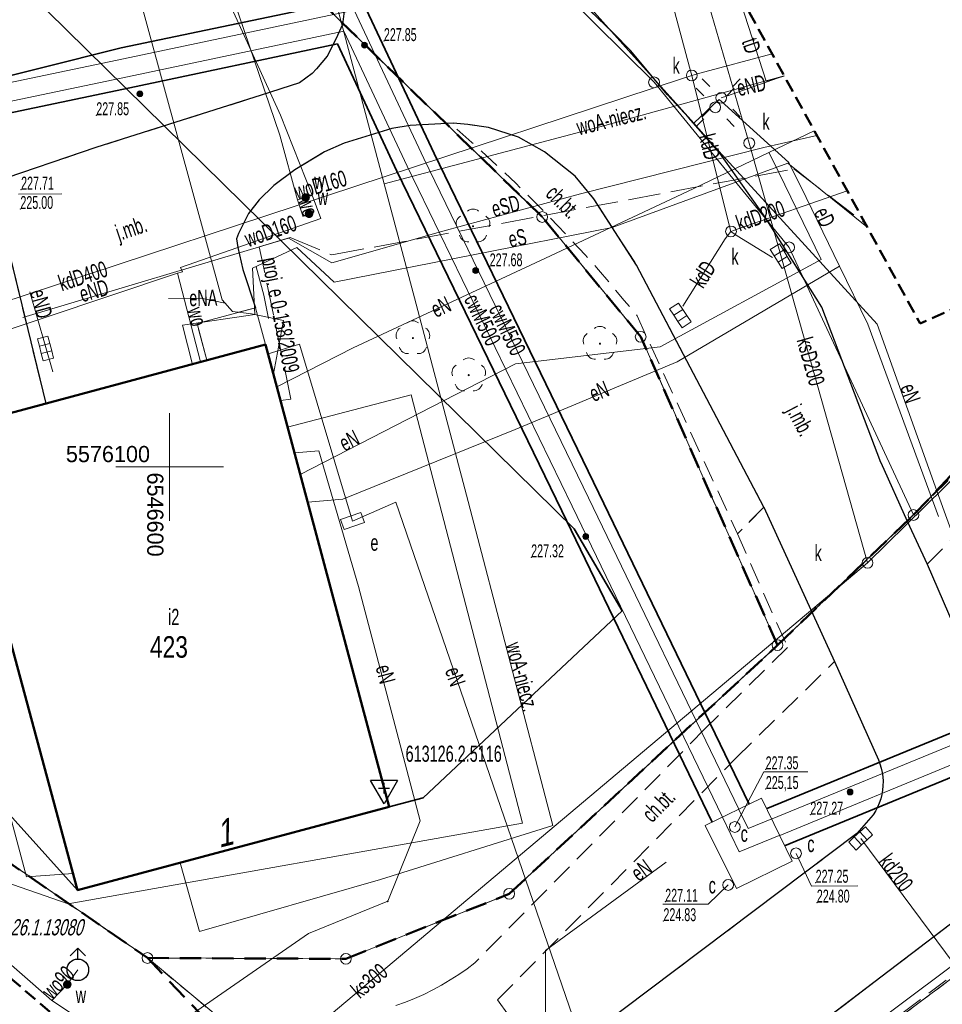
# Model space of a CAD drawing. Header units: metres. Extents: x 6546460 to 6547055, y 5576048 to 5576258.
# Tile 4 of 18: x 6546593 to 6546636, y 5576075 to 5576121. Entities that reach past the tile are written whole.
import ezdxf
from ezdxf.enums import TextEntityAlignment as Align

# ---------------------------------------------------------------- set-up
doc = ezdxf.new("R2010")
doc.units = ezdxf.units.M
doc.header["$MEASUREMENT"] = 0
for name, pattern in [('1.0_0.5', [1.5, 1, -0.5]), ('1.5_0.5', [2, 1.5, -0.5]), ('2', [0.9, 0.6, -0.3]), ('219-500', [0]), ('BKO', [1.5, 1, -0.5]), ('egug-500', [1, 0.5, -0.5])]:
    doc.linetypes.add(name, pattern=pattern)
doc.layers.get('0').update_dxf_attribs({"linetype": 'CONTINUOUS', "lineweight": 5})
for name, color, linetype in [('121-Punkt osnowy szczegółowej-Atr103', 7, 'CONTINUOUS'), ('122-Punkt osnowy szczegółowej', 7, 'CONTINUOUS'), ('122-Punkt osnowy szczegółowej-Atr103', 7, 'CONTINUOUS'), ('202-punkt graniczny', 7, 'CONTINUOUS'), ('218-kontur użytku gruntowego', 7, 'CONTINUOUS'), ('219-działka ewidencyjna', 7, 'CONTINUOUS'), ('238-Punkt adresowy budynku', 7, 'CONTINUOUS'), ('312-budynek ewidencyjny', 7, 'CONTINUOUS'), ('312-oznaczenie budynku ewidencyjnego', 7, 'CONTINUOUS'), ('312-oznaczenie budynku ewidencyjnego-Atr117', 7, 'CONTINUOUS'), ('352-schody', 7, 'CONTINUOUS'), ('chodnik', 7, 'CONTINUOUS'), ('chodnik-Atr17', 7, 'CONTINUOUS'), ('drzewo liściaste', 7, 'CONTINUOUS'), ('hydrant', 7, 'CONTINUOUS'), ('jezdnia', 7, 'CONTINUOUS'), ('jezdnia-Atr17', 7, 'CONTINUOUS'), ('komora podziemna', 7, 'CONTINUOUS'), ('kratka ściekowa', 7, 'CONTINUOUS'), ('krawężnik', 7, 'CONTINUOUS'), ('latarnia', 7, 'CONTINUOUS'), ('obudowa ochronna przewodu', 7, 'CONTINUOUS'), ('podpora przewodów', 7, 'CONTINUOUS'), ('przewód ciepłowniczy', 7, 'CONTINUOUS'), ('przewód ciepłowniczy-Atr1', 7, 'CONTINUOUS'), ('przewód elektroenergetyczny podziemny', 7, 'CONTINUOUS'), ('przewód elektroenergetyczny podziemny - ob. projektowany', 7, 'CONTINUOUS'), ('przewód elektroenergetyczny podziemny - ob. projektowany-Atr1', 7, 'CONTINUOUS'), ('przewód elektroenergetyczny podziemny-Atr1', 7, 'CONTINUOUS'), ('przewód kanalizacyjny', 7, 'CONTINUOUS'), ('przewód kanalizacyjny-Atr1', 7, 'CONTINUOUS'), ('przewód telekomunikacyjny podziemny', 7, 'CONTINUOUS'), ('przewód telekomunikacyjny podziemny-Atr1', 7, 'CONTINUOUS'), ('przewód wodociągowy', 7, 'CONTINUOUS'), ('przewód wodociągowy-Atr1', 7, 'CONTINUOUS'), ('rzedna', 7, 'CONTINUOUS'), ('szafa elektroenergetyczna lub kontener', 7, 'CONTINUOUS'), ('szafa elektroenergetyczna lub kontener-Atr17', 7, 'CONTINUOUS'), ('właz do komory lub kanału - okrągły', 7, 'CONTINUOUS'), ('właz do komory lub kanału - okrągły-Atr17', 7, 'CONTINUOUS'), ('Zakres', 7, 'CONTINUOUS'), ('zasuwa lub zawór', 7, 'CONTINUOUS'), ('zasuwa lub zawór-Atr17', 7, 'CONTINUOUS')]:
    doc.layers.add(name, color=color, linetype=linetype)
doc.layers.add('LINIE_ZABUDOWY', color=9, linetype='CONTINUOUS', lineweight=18, true_color=0x808080)
doc.layers.add('mpzp', color=4, linetype='BKO', lineweight=50)
doc.layers.add('wysok', color=244, linetype='CONTINUOUS', lineweight=18)
doc.styles.get("Standard").update_dxf_attribs({"font": 'Working1250', "width": 0.75})

# ---------------------------------------------------------------- blocks, each defined once
blk = doc.blocks.new('202')
at = {"color": 0, "linetype": 'Continuous', "lineweight": 0}
blk.add_circle((0, 0), 0.25, dxfattribs=at)
blk = doc.blocks.new('US15')
at = {"color": 0, "linetype": 'Continuous', "lineweight": 13}
blk.add_circle((0, 0), 0.25, dxfattribs=at)
blk = doc.blocks.new('US22')
at = {"color": 0, "linetype": 'Continuous', "lineweight": 13}
blk.add_circle((0, 0), 0.25, dxfattribs=at)
blk = doc.blocks.new('PW01')
at = {"linetype": 'Continuous', "lineweight": 13}
h = blk.add_hatch(color=0, dxfattribs=at)
edge = h.paths.add_edge_path()
edge.add_arc((0, 0), 0.045, 0, 360)
blk = doc.blocks.new('SM01')
at = {"color": 0, "linetype": 'Continuous', "lineweight": 13}
for p, q in [((-0.53, 0.531), (-0.883, 0.884)), ((0.531, 0.531), (0.884, 0.884)), ((-0.53, -0.53), (-0.883, -0.883)), ((0.531, -0.53), (0.884, -0.883))]:
    blk.add_line(p, q, dxfattribs=at)
blk.add_circle((0, 0), 0.25, dxfattribs=at)
blk = doc.blocks.new('US18')
at = {"color": 0, "linetype": 'Continuous', "lineweight": 13}
for p, q in [((-0.5, -0.25), (-0.5, 0.25)), ((-0.5, 0.25), (0.5, 0.25)), ((0.5, -0.25), (0.5, 0.25)), ((-0.5, -0.25), (0.5, -0.25))]:
    blk.add_line(p, q, dxfattribs=at)
blk = doc.blocks.new('US05')
at = {"color": 0, "linetype": 'Continuous', "lineweight": 13}
for p, q in [((-0.525, -0.25), (-0.525, 0.25)), ((-0.525, 0.25), (-0.175, 0.25)), ((-0.175, -0.25), (-0.175, 0.25)), ((-0.175, 0.25), (0.175, 0.25)), ((0.175, -0.25), (0.175, 0.25)), ((0.175, 0.25), (0.525, 0.25)), ((0.525, -0.25), (0.525, 0.25)), ((-0.525, -0.25), (-0.175, -0.25)), ((-0.175, -0.25), (0.175, -0.25)), ((0.175, -0.25), (0.525, -0.25))]:
    blk.add_line(p, q, dxfattribs=at)
blk = doc.blocks.new('SUWH')
at = {"color": 0, "linetype": 'Continuous'}
for p in [(-0.354, 0.646), (0, 0.5), (0.354, 0.646)]:
    blk.add_line(p, (0, 1), dxfattribs=at)
blk.add_circle((0, 0), 0.5, dxfattribs=at)
blk = doc.blocks.new('US25')
at = {"linetype": 'Continuous', "lineweight": 0}
h = blk.add_hatch(color=0, dxfattribs=at)
edge = h.paths.add_edge_path()
edge.add_arc((0, 0), 0.2, 0, 360)
blk = doc.blocks.new('OP021')
at = {"linetype": 'Continuous', "lineweight": 13}
h = blk.add_hatch(color=0, dxfattribs=at)
edge = h.paths.add_edge_path()
edge.add_arc((0, 0), 0.05, 0, 360)
at = {"color": 0, "linetype": 'Continuous', "lineweight": 13}
for centre, start, end in [((-0.38, 0.124), 121.308, 202.548), ((0, 0.4), 49.272, 130.728), ((0.38, 0.124), 337.452, 58.692), ((-0.235, -0.324), 193.221, 274.871), ((0.235, -0.324), 265.129, 346.779)]:
    blk.add_arc(centre, 0.4, start, end, dxfattribs=at)
blk = doc.blocks.new('OSSH')
at = {"color": 0}
for p, q in [((0, -0.721), (-0.624, 0.362)), ((0.626, 0.362), (-0.624, 0.362)), ((-0.25, 0), (0.25, 0)), ((0.626, 0.362), (0, -0.721)), ((0, -0.25), (0, 0.25))]:
    blk.add_line(p, q, dxfattribs=at)
blk = doc.blocks.new('pikieta')
at = {"color": 0}
blk.add_point((0, 0), dxfattribs=at)
blk = doc.blocks.new('OTRS')
at = {"linetype": 'Continuous', "lineweight": 13}
blk.add_hatch(color=0, dxfattribs=at).paths.add_polyline_path([(0, -0.091, 1), (0, 0.091, 1)])
at = {"color": 0, "linetype": 'Continuous', "lineweight": 13}
blk.add_circle((0, 0), 0.0906, dxfattribs=at)

msp = doc.modelspace()

# ---------------------------------------------------------------- linework, layer by layer
at = {"color": 0}
for p, q in [((6546600, 5576097.5), (6546600, 5576102.5)), ((6546597.5, 5576100), (6546602.5, 5576100))]:
    msp.add_line(p, q, dxfattribs=at)
at = {"layer": '218-kontur użytku gruntowego', "color": 3, "linetype": 'egug-500', "lineweight": 18, "flags": 128}
for points in [[(6546617.29, 5576111.6), (6546599.01, 5576129.36)], [(6546599.01, 5576129.36), (6546617.29, 5576111.6)], [(6546649.04, 5576113), (6546634.52, 5576097.77)], [(6546634.52, 5576097.77), (6546649.04, 5576113)], [(6546621.86, 5576106.04), (6546617.29, 5576111.6)], [(6546617.29, 5576111.6), (6546621.86, 5576106.04)], [(6546628.21, 5576091.73), (6546621.86, 5576106.04)], [(6546621.86, 5576106.04), (6546628.21, 5576091.73)], [(6546561.35, 5576103.17), (6546598.97, 5576077.21)], [(6546598.97, 5576077.21), (6546561.35, 5576103.17)], [(6546634.52, 5576097.77), (6546628.21, 5576091.73)], [(6546628.21, 5576091.73), (6546634.52, 5576097.77)], [(6546620.41, 5576064.4), (6546657.62, 5576092.19)], [(6546657.62, 5576092.19), (6546620.41, 5576064.4)], [(6546615.76, 5576080.19), (6546628.21, 5576091.73)], [(6546628.21, 5576091.73), (6546615.76, 5576080.19)], [(6546608.18, 5576077.17), (6546615.76, 5576080.19)], [(6546615.76, 5576080.19), (6546608.18, 5576077.17)], [(6546598.97, 5576077.21), (6546608.18, 5576077.17)], [(6546608.18, 5576077.17), (6546598.97, 5576077.21)], [(6546598.97, 5576077.21), (6546617.83, 5576061.48)], [(6546617.83, 5576061.48), (6546598.97, 5576077.21)]]:
    msp.add_lwpolyline(points, dxfattribs=at)
at = {"layer": '219-działka ewidencyjna', "color": 7, "linetype": '219-500', "lineweight": 18}
msp.add_lwpolyline([(6546603.09, 5576137.05), (6546622.48, 5576117.85)], dxfattribs=at)
at = {"layer": '219-działka ewidencyjna', "color": 7, "linetype": '219-500', "lineweight": 18, "flags": 128}
for points in [[(6546599.01, 5576129.36), (6546617.29, 5576111.6)], [(6546622.48, 5576117.85), (6546628.75, 5576110.19)], [(6546649.04, 5576113), (6546634.52, 5576097.77)], [(6546617.29, 5576111.6), (6546621.86, 5576106.04)], [(6546628.75, 5576110.19), (6546634.52, 5576097.77)], [(6546621.86, 5576106.04), (6546628.21, 5576091.73)], [(6546561.35, 5576103.17), (6546598.97, 5576077.21)], [(6546634.52, 5576097.77), (6546628.21, 5576091.73)], [(6546657.62, 5576092.19), (6546620.41, 5576064.4)], [(6546628.21, 5576091.73), (6546615.76, 5576080.19)], [(6546615.76, 5576080.19), (6546608.18, 5576077.17)], [(6546598.97, 5576077.21), (6546617.83, 5576061.48)], [(6546598.97, 5576077.21), (6546608.18, 5576077.17)]]:
    msp.add_lwpolyline(points, dxfattribs=at)
at = {"layer": '312-budynek ewidencyjny', "color": 7, "linetype": 'Continuous', "lineweight": 50, "flags": 128}
for points in [[(6546589.94, 5576101.79), (6546604.45, 5576105.68)], [(6546604.45, 5576105.68), (6546610.19, 5576084.22)], [(6546595.73, 5576080.35), (6546589.94, 5576101.79)], [(6546610.19, 5576084.22), (6546595.73, 5576080.35)]]:
    msp.add_lwpolyline(points, dxfattribs=at)
at = {"layer": '352-schody', "color": 7, "linetype": 'Continuous', "lineweight": 18, "flags": 128}
msp.add_lwpolyline([(6546601.73, 5576104.95), (6546601.27, 5576106.65), (6546603.98, 5576107.39), (6546604.45, 5576105.68)], close=True, dxfattribs=at)
msp.add_lwpolyline([(6546601.73, 5576104.95), (6546601.27, 5576106.65), (6546603.98, 5576107.39), (6546604.45, 5576105.68)], close=True, dxfattribs=at)
at = {"layer": 'chodnik', "color": 7, "linetype": '1.0_0.5', "lineweight": 18, "flags": 128}
msp.add_lwpolyline([(6546613.33, 5576115.67), (6546614.02, 5576115.06), (6546614.71, 5576114.44), (6546615.39, 5576113.81), (6546616.06, 5576113.17), (6546616.72, 5576112.52), (6546617.38, 5576111.86), (6546618.01, 5576111.19), (6546618.65, 5576110.52), (6546619.28, 5576109.84), (6546619.9, 5576109.15), (6546620.5, 5576108.44), (6546621.1, 5576107.73), (6546621.69, 5576107.02), (6546626.35, 5576096.89), (6546627.58, 5576098.13), (6546621.67, 5576109.36), (6546619.69, 5576112.44), (6546618.82, 5576113.5), (6546617.4, 5576114.63), (6546616.19, 5576115.31), (6546614.79, 5576115.76), (6546613.84, 5576115.89), (6546613.16, 5576115.96)], close=True, dxfattribs=at)
at = {"layer": 'chodnik', "color": 7, "linetype": '1.0_0.5', "lineweight": 18}
for points in [[(6546649.491, 5576113.221), (6546649.52, 5576113.12), (6546649.53, 5576112.62), (6546649.38, 5576112.31), (6546648.7, 5576111.39), (6546639.34, 5576102.53), (6546634.22, 5576097.49), (6546635.16, 5576095.49), (6546640.9, 5576101.23), (6546650.68, 5576110.96), (6546652.6, 5576111.44), (6546652.5, 5576111.56), (6546652.45, 5576112.32), (6546652.35, 5576112.89), (6546652.2, 5576113.56), (6546651.983, 5576114.338)], [(6546617.48, 5576072.13), (6546615.22, 5576075.26), (6546626.29, 5576086.5), (6546630.86, 5576090.97), (6546627.58, 5576098.13), (6546626.35, 5576096.89), (6546628.68, 5576091.62), (6546624.86, 5576087.86), (6546614.17, 5576076.99), (6546613.8, 5576076.71), (6546613.42, 5576076.44), (6546613.02, 5576076.19), (6546612.62, 5576075.95), (6546612.21, 5576075.73), (6546611.8, 5576075.52), (6546611.37, 5576075.33), (6546610.94, 5576075.16), (6546610.5, 5576075)], [(6546622.167, 5576061.52), (6546622.03, 5576065.69), (6546637.42, 5576077.21), (6546651.96, 5576088.34), (6546654.86, 5576090.92), (6546656.53, 5576092.73), (6546657.62, 5576094.37), (6546658.26, 5576095.67), (6546656.75, 5576097.2), (6546655.7, 5576095.04), (6546654.57, 5576093.41), (6546653.4, 5576092.19), (6546650.9, 5576089.98), (6546636.18, 5576078.74), (6546618.7, 5576065.42), (6546617.41, 5576064.33), (6546616.5, 5576063.56), (6546618.7, 5576065.42), (6546617.41, 5576064.33), (6546616.5, 5576063.56), (6546618.04, 5576060.78), (6546618.301, 5576059.772)]]:
    msp.add_lwpolyline(points, dxfattribs=at)
at = {"layer": 'jezdnia', "color": 7, "linetype": '1.5_0.5', "lineweight": 18}
for points in [[(6546637.13, 5576090.9), (6546635.16, 5576095.49), (6546634.22, 5576097.49), (6546633, 5576100.2), (6546630.26, 5576107.42), (6546627.64, 5576111.59), (6546625.53, 5576114.56), (6546624.08, 5576116.22), (6546623.1, 5576117.27), (6546621.38, 5576119.32), (6546620.58, 5576120.14), (6546615.95, 5576124.63)], [(6546608.18, 5576121.78), (6546608.02, 5576120.54), (6546607.72, 5576119.86), (6546607.31, 5576119.06), (6546606.81, 5576118.47), (6546606.61, 5576118.26), (6546606.03, 5576117.83), (6546604.25, 5576117.25), (6546596.57, 5576114.82), (6546591.75, 5576113.18), (6546594.26, 5576102.95), (6546601.73, 5576104.95), (6546601.27, 5576106.65), (6546603.98, 5576107.39), (6546603.4, 5576109.17), (6546603.17, 5576110.18), (6546603.11, 5576110.59), (6546603.19, 5576110.83), (6546603.66, 5576111.76), (6546604.15, 5576112.39), (6546604.84, 5576113.06), (6546605.81, 5576113.79), (6546607.19, 5576114.63), (6546608.1, 5576115.03), (6546610.31, 5576115.71), (6546611.16, 5576115.85), (6546613.16, 5576115.96), (6546613.84, 5576115.89), (6546614.79, 5576115.76), (6546616.19, 5576115.31), (6546617.4, 5576114.63), (6546618.82, 5576113.5), (6546619.69, 5576112.44), (6546621.67, 5576109.36), (6546627.58, 5576098.13), (6546630.86, 5576090.97), (6546632.89, 5576086.41), (6546632.96, 5576086.22), (6546633.02, 5576086.02), (6546633.07, 5576085.82), (6546633.1, 5576085.61), (6546633.11, 5576085.41), (6546633.1, 5576085.2), (6546633.08, 5576085), (6546633.05, 5576084.79), (6546633, 5576084.59), (6546632.93, 5576084.4), (6546632.85, 5576084.21), (6546632.76, 5576084.03), (6546632.65, 5576083.85), (6546631.89, 5576082.99), (6546617.48, 5576072.13)], [(6546618.7, 5576065.42), (6546636.18, 5576078.74), (6546650.9, 5576089.98), (6546653.4, 5576092.19), (6546654.57, 5576093.41), (6546655.7, 5576095.04), (6546656.75, 5576097.2), (6546657.54, 5576098.89), (6546659.83, 5576106.62)]]:
    msp.add_lwpolyline(points, dxfattribs=at)
at = {"layer": 'komora podziemna', "color": 7, "linetype": 'Continuous', "lineweight": 18, "flags": 128}
msp.add_lwpolyline([(6546624.86, 5576083.36), (6546627.47, 5576084.63), (6546628.89, 5576081.7), (6546626.3, 5576080.43)], close=True, dxfattribs=at)
at = {"layer": 'krawężnik', "color": 7, "linetype": 'Continuous', "lineweight": 25}
for points in [[(6546633, 5576100.2), (6546630.26, 5576107.42), (6546627.64, 5576111.59), (6546625.53, 5576114.56), (6546624.08, 5576116.22), (6546623.1, 5576117.27), (6546621.38, 5576119.32), (6546620.58, 5576120.14), (6546615.95, 5576124.63), (6546608.69, 5576131.7), (6546603.216, 5576137.055)], [(6546608.18, 5576121.78), (6546608.02, 5576120.54), (6546607.72, 5576119.86), (6546607.31, 5576119.06), (6546606.81, 5576118.47), (6546606.61, 5576118.26), (6546606.03, 5576117.83), (6546604.25, 5576117.25), (6546596.57, 5576114.82), (6546591.75, 5576113.18), (6546594.26, 5576102.95)], [(6546657.54, 5576098.89), (6546656.75, 5576097.2), (6546655.7, 5576095.04), (6546654.57, 5576093.41), (6546653.4, 5576092.19), (6546650.9, 5576089.98), (6546636.18, 5576078.74), (6546618.7, 5576065.42)], [(6546627.58, 5576098.13), (6546630.86, 5576090.97), (6546632.89, 5576086.41), (6546632.96, 5576086.22), (6546633.02, 5576086.02), (6546633.07, 5576085.82), (6546633.1, 5576085.61), (6546633.11, 5576085.41), (6546633.1, 5576085.2), (6546633.08, 5576085), (6546633.05, 5576084.79), (6546633, 5576084.59), (6546632.93, 5576084.4), (6546632.85, 5576084.21), (6546632.76, 5576084.03), (6546632.65, 5576083.85), (6546631.89, 5576082.99), (6546617.48, 5576072.13)]]:
    msp.add_lwpolyline(points, dxfattribs=at)
at = {"layer": 'krawężnik', "color": 7, "linetype": 'Continuous', "lineweight": 25, "flags": 128}
for points in [[(6546627.58, 5576098.13), (6546621.67, 5576109.36), (6546619.69, 5576112.44), (6546618.82, 5576113.5), (6546617.4, 5576114.63), (6546616.19, 5576115.31), (6546614.79, 5576115.76), (6546613.84, 5576115.89), (6546613.16, 5576115.96), (6546611.16, 5576115.85), (6546610.31, 5576115.71), (6546608.1, 5576115.03), (6546607.19, 5576114.63), (6546605.81, 5576113.79), (6546604.84, 5576113.06), (6546604.15, 5576112.39), (6546603.66, 5576111.76), (6546603.19, 5576110.83), (6546603.11, 5576110.59), (6546603.17, 5576110.18), (6546603.4, 5576109.17), (6546603.98, 5576107.39)], [(6546633, 5576100.2), (6546634.22, 5576097.49), (6546635.16, 5576095.49), (6546637.13, 5576090.9), (6546637.82, 5576089.76), (6546637.92, 5576089.67), (6546638.03, 5576089.58), (6546638.14, 5576089.5), (6546638.26, 5576089.43), (6546638.38, 5576089.37), (6546638.51, 5576089.31), (6546638.64, 5576089.27), (6546638.77, 5576089.23), (6546638.91, 5576089.21), (6546639.04, 5576089.19), (6546639.18, 5576089.18), (6546639.32, 5576089.19), (6546639.45, 5576089.2), (6546639.59, 5576089.22), (6546640.78, 5576089.7), (6546645.27, 5576093.11), (6546647.5, 5576095.12), (6546649.42, 5576097.42)]]:
    msp.add_lwpolyline(points, dxfattribs=at)
at = {"layer": 'LINIE_ZABUDOWY', "linetype": 'Continuous', "lineweight": 35, "flags": 128}
msp.add_lwpolyline([(6546558.667, 5576121.574), (6546595.73, 5576080.35), (6546610.19, 5576084.22), (6546611.759, 5576084.64), (6546621.003, 5576093.316), (6546618.78, 5576097.126), (6546581.632, 5576133.639), (6546572.954, 5576131.946), (6546558.667, 5576121.574)], dxfattribs=at)
at = {"layer": 'mpzp', "linetype": 'BKO', "lineweight": 50}
for points in [[(6546598.97, 5576077.21), (6546608.18, 5576077.17), (6546615.76, 5576080.19), (6546628.21, 5576091.73), (6546621.86, 5576106.04), (6546617.29, 5576111.6), (6546599.01, 5576129.36), (6546596.46, 5576127.52), (6546587.6, 5576136.1), (6546587.348, 5576136.346)], [(6546548.931, 5576116.876), (6546561.35, 5576103.17), (6546598.97, 5576077.21), (6546615.766, 5576059.476)], [(6546628.21, 5576091.73), (6546634.52, 5576097.77), (6546649.04, 5576113), (6546649.041, 5576113.019)]]:
    msp.add_lwpolyline(points, dxfattribs=at)
at = {"layer": 'obudowa ochronna przewodu', "color": 7, "linetype": 'Continuous', "lineweight": 35, "flags": 128}
for points in [[(6546627.71, 5576084.14), (6546627.76, 5576084.16), (6546636.5, 5576087.75), (6546648.68, 5576092.71), (6546657.46, 5576096.25), (6546660.06, 5576097.51), (6546669.69, 5576102.18), (6546680.66, 5576107.45), (6546691.2, 5576112.6), (6546701.07, 5576117.35), (6546704.87, 5576119.16), (6546702.39, 5576124.32), (6546709.41, 5576127.86), (6546712.03, 5576122.73), (6546737.98, 5576134.96), (6546759.14, 5576139.53), (6546781.03, 5576144.28), (6546798.15, 5576149.79), (6546799.27, 5576150.03), (6546812.58, 5576152.72), (6546816.56, 5576153.36), (6546825.17, 5576155.15)], [(6546628.54, 5576082.42), (6546637.22, 5576085.99), (6546649.4, 5576090.95), (6546658.22, 5576094.51), (6546660.88, 5576095.79), (6546670.51, 5576100.46), (6546681.48, 5576105.75), (6546692.02, 5576110.9), (6546701.89, 5576115.63), (6546707.41, 5576118.26), (6546711.17, 5576120.23), (6546738.6, 5576133.14), (6546759.54, 5576137.67), (6546781.43, 5576142.42), (6546798.61, 5576147.74), (6546799.71, 5576148.08), (6546813.1, 5576150.78), (6546817.11, 5576151.51), (6546825.68, 5576153.18), (6546825.17, 5576155.15)], [(6546590.16, 5576117.55), (6546597.75, 5576119.45), (6546608.87, 5576121.79), (6546612.27, 5576114.55), (6546619.92, 5576098.78), (6546626.89, 5576084.35)], [(6546590.54, 5576116), (6546598.15, 5576117.59), (6546607.79, 5576119.63), (6546610.55, 5576113.73), (6546618.2, 5576097.96), (6546625.18, 5576083.52)]]:
    msp.add_lwpolyline(points, dxfattribs=at)
at = {"layer": 'przewód ciepłowniczy', "color": 212, "linetype": 'Continuous', "lineweight": 18, "flags": 128}
for points in [[(6546590.21, 5576117.33), (6546590.23, 5576117.34), (6546597.86, 5576118.94), (6546608.57, 5576121.2), (6546611.79, 5576114.32), (6546619.44, 5576098.56), (6546626.42, 5576084.12)], [(6546590.42, 5576116.51), (6546598.04, 5576118.1), (6546608.09, 5576120.22), (6546611.03, 5576113.96), (6546618.68, 5576098.18), (6546625.65, 5576083.75)], [(6546660.28, 5576097.03), (6546657.67, 5576095.77), (6546648.88, 5576092.22), (6546636.7, 5576087.26), (6546627.96, 5576083.67), (6546627.94, 5576083.66)], [(6546660.66, 5576096.27), (6546658.01, 5576094.99), (6546649.2, 5576091.44), (6546637.02, 5576086.48), (6546628.31, 5576082.9)], [(6546626.42, 5576084.12), (6546626.42, 5576084.1), (6546626.85, 5576083.22)], [(6546625.65, 5576083.75), (6546625.66, 5576083.74), (6546626.43, 5576082.13)], [(6546626.85, 5576083.22), (6546627.94, 5576083.66)], [(6546626.43, 5576082.13), (6546628.28, 5576082.89), (6546628.31, 5576082.9)]]:
    msp.add_lwpolyline(points, dxfattribs=at)
at = {"layer": 'przewód elektroenergetyczny podziemny', "color": 1, "linetype": 'Continuous', "lineweight": 18}
for points in [[(6546639.04, 5576091.79), (6546638.39, 5576091.2), (6546635.68, 5576098.68), (6546632.83, 5576106.63), (6546625.15, 5576115.03), (6546624.33, 5576115.95), (6546621.3, 5576119.32), (6546614.81, 5576126.59), (6546607.72, 5576134.44), (6546605.233, 5576137.146)], [(6546594.425, 5576136.662), (6546596.99, 5576127.7), (6546602.44, 5576107.76), (6546602.91, 5576107.22), (6546603.8, 5576107.1), (6546605.28, 5576106.79), (6546604.82, 5576104.32)], [(6546628.514, 5576118.151), (6546625.84, 5576117.21), (6546625.6, 5576117.13)], [(6546604.98, 5576103.71), (6546608.51, 5576105.53), (6546617.68, 5576109.8), (6546624.3, 5576112.9), (6546627.8, 5576114.59), (6546629.913, 5576115.605)], [(6546605.51, 5576110.61), (6546607.53, 5576109.47), (6546612.68, 5576110.94), (6546619.06, 5576112.68), (6546627.57, 5576114.82), (6546630.032, 5576115.387)], [(6546601.06, 5576104.75), (6546600.59, 5576106.58), (6546603.96, 5576107.08), (6546603.84, 5576109.22), (6546605.91, 5576110.18), (6546607.64, 5576108.57), (6546620.54, 5576111.11), (6546628.69, 5576114.1), (6546632.362, 5576111.144)], [(6546584.153, 5576083.574), (6546586.5, 5576082.77), (6546595.29, 5576079.73), (6546616.38, 5576083.47), (6546611.21, 5576103.35), (6546605.47, 5576101.85)], [(6546597.448, 5576072.115), (6546606.45, 5576078.35), (6546610.12, 5576079.84), (6546611.62, 5576083.58), (6546608.76, 5576094.45), (6546606.92, 5576100.75), (6546605.81, 5576100.66)], [(6546608.49, 5576097.49), (6546610.49, 5576098.37), (6546621.55, 5576066.2), (6546617.87, 5576062.06), (6546617.46, 5576060.84), (6546617.725, 5576059.619)], [(6546602.458, 5576067.797), (6546604.21, 5576066.65), (6546606.2, 5576066.78), (6546611.67, 5576069.22), (6546617.44, 5576073.53), (6546617.45, 5576077.55)]]:
    msp.add_lwpolyline(points, dxfattribs=at)
at = {"layer": 'przewód elektroenergetyczny podziemny', "color": 1, "linetype": 'Continuous', "lineweight": 18, "flags": 128}
for points in [[(6546635.68, 5576097.7), (6546632.4, 5576106.63), (6546631.09, 5576109.32), (6546629.54, 5576112.51), (6546628.73, 5576114.13), (6546625.76, 5576116.82), (6546625.5, 5576117.05), (6546625.24, 5576116.82), (6546624.33, 5576115.95)], [(6546606.06, 5576099.65), (6546616.05, 5576104.79), (6546622.77, 5576105.58), (6546630.24, 5576109.63), (6546627.99, 5576114.23), (6546627.8, 5576114.59)], [(6546593.18, 5576106.94), (6546605.51, 5576110.61)], [(6546604.59, 5576106.89), (6546604.37, 5576107.97), (6546604.02, 5576109.28)], [(6546606.41, 5576098.37), (6546608.03, 5576098.51), (6546616.03, 5576101.73), (6546623.56, 5576104.87), (6546631.09, 5576109.32)], [(6546593.51, 5576108.12), (6546594.58, 5576104.41)], [(6546602.57, 5576107.6), (6546601.45, 5576107.84), (6546599.94, 5576107.82)], [(6546604.53, 5576105.24), (6546606.02, 5576105.69), (6546608.49, 5576097.49)], [(6546617.45, 5576077.55), (6546623.04, 5576081.66)]]:
    msp.add_lwpolyline(points, dxfattribs=at)
at = {"layer": 'przewód elektroenergetyczny podziemny - ob. projektowany', "color": 1, "linetype": '1.5_0.5', "lineweight": 18}
msp.add_lwpolyline([(6546605.15, 5576103.09), (6546605.63, 5576103.14), (6546604.16, 5576110.22), (6546605.59, 5576110.65), (6546607.53, 5576109.84), (6546628.97, 5576113.83), (6546632.278, 5576111.298)], dxfattribs=at)
at = {"layer": 'przewód kanalizacyjny', "color": 34, "linetype": 'Continuous', "lineweight": 18}
for points in [[(6546620.259, 5576132.981), (6546624.13, 5576118.55), (6546624.23, 5576118.17)], [(6546632.39, 5576095.55), (6546626.9, 5576115.03), (6546624.84, 5576122.09), (6546624.73, 5576122.47), (6546624.59, 5576122.85), (6546622.272, 5576129.519)], [(6546627.956, 5576119.167), (6546624.61, 5576118.28), (6546624.23, 5576118.17), (6546623.85, 5576118.05), (6546578.21, 5576103.01), (6546577.83, 5576102.88), (6546577.55, 5576102.6), (6546570.365, 5576095.458)], [(6546651.122, 5576113.952), (6546632.39, 5576095.55)], [(6546626.05, 5576110.93), (6546626.38, 5576111.05), (6546631.444, 5576112.816)], [(6546632.39, 5576095.55), (6546600.96, 5576069.088)], [(6546644.27, 5576083.17), (6546636.4, 5576076.92), (6546620.78, 5576065.23), (6546619.619, 5576060.158)]]:
    msp.add_lwpolyline(points, dxfattribs=at)
at = {"layer": 'przewód kanalizacyjny', "color": 34, "linetype": 'Continuous', "lineweight": 18, "flags": 128}
for points in [[(6546624.23, 5576118.17), (6546624.33, 5576117.78), (6546626.05, 5576110.93)], [(6546627.98, 5576109.72), (6546626.34, 5576110.72), (6546626.05, 5576110.93), (6546625.78, 5576110.58), (6546623.82, 5576107.46)], [(6546636.4, 5576076.92), (6546632.07, 5576082.76)]]:
    msp.add_lwpolyline(points, dxfattribs=at)
at = {"layer": 'przewód telekomunikacyjny podziemny', "color": 30, "linetype": 'Continuous', "lineweight": 18}
msp.add_lwpolyline([(6546628.519, 5576118.143), (6546627.68, 5576117.9), (6546626.69, 5576120.96), (6546626.244, 5576122.286)], dxfattribs=at)
at = {"layer": 'przewód wodociągowy', "color": 5, "linetype": 'Continuous', "lineweight": 18}
for points in [[(6546609.96, 5576113.14), (6546607.64, 5576121.9), (6546604.97, 5576132), (6546604.9, 5576132.24), (6546604.84, 5576132.48), (6546603.63, 5576137.074)], [(6546598.067, 5576136.825), (6546598.05, 5576136.3), (6546600.37, 5576126.73), (6546603.13, 5576120.74), (6546605.14, 5576116.32), (6546606.62, 5576112.62)], [(6546605.93, 5576112.39), (6546605.11, 5576115.39), (6546602.74, 5576122.36), (6546600.99, 5576126.63), (6546599.8, 5576131.02), (6546598.57, 5576135.8), (6546598.617, 5576136.85)], [(6546548.817, 5576117.842), (6546552.86, 5576112.86), (6546569, 5576097.6), (6546594.54, 5576075.24), (6546597.95, 5576072.96), (6546598.06, 5576071.96), (6546597.978, 5576071.659)], [(6546609.96, 5576113.14), (6546620.19, 5576115.85), (6546628.511, 5576118.157)]]:
    msp.add_lwpolyline(points, dxfattribs=at)
at = {"layer": 'przewód wodociągowy', "color": 5, "linetype": 'Continuous', "lineweight": 18, "flags": 128}
for points in [[(6546600.49, 5576081.62), (6546601.39, 5576078.44), (6546609.79, 5576080.85), (6546617.78, 5576083.36), (6546613.86, 5576098.4), (6546611.36, 5576107.85), (6546609.96, 5576113.14)], [(6546606.62, 5576112.62), (6546607.01, 5576111.53), (6546600.51, 5576109.26), (6546600.6, 5576109.06), (6546600.37, 5576108.99)], [(6546606.62, 5576112.62), (6546606.31, 5576112.5), (6546605.93, 5576112.39)], [(6546605.93, 5576112.39), (6546606.19, 5576111.61)], [(6546600.37, 5576108.99), (6546591.07, 5576105.88), (6546586.08, 5576103.85)], [(6546600.37, 5576108.99), (6546601.43, 5576104.87)], [(6546595.52, 5576081.13), (6546593.36, 5576080.98), (6546591.17, 5576089.09), (6546590.09, 5576092.56), (6546586.08, 5576103.85)], [(6546594.54, 5576075.24), (6546595.25, 5576075.98), (6546595.74, 5576076.66)]]:
    msp.add_lwpolyline(points, dxfattribs=at)
at = {"layer": 'wysok', "linetype": 'Continuous', "lineweight": 18}
for p, q in [((6546592.985, 5576112.661, -0.008), (6546595.003, 5576112.672)), ((6546627.573, 5576085.842), (6546626.227, 5576083.29, 227.346)), ((6546627.573, 5576085.842), (6546629.612, 5576085.842)), ((6546629.791, 5576080.547), (6546629.068, 5576082.066, 227.25)), ((6546624.988, 5576079.713), (6546625.919, 5576080.599, 227.109)), ((6546629.791, 5576080.547), (6546631.931, 5576080.558)), ((6546622.882, 5576079.707), (6546624.988, 5576079.713))]:
    msp.add_line(p, q, dxfattribs=at)
at = {"layer": 'Zakres', "color": 40, "linetype": '2', "lineweight": 50, "flags": 128}
msp.add_lwpolyline([(6546911.95, 5576210.76), (6546911.79, 5576210.74), (6546877.41, 5576209.15), (6546876.1, 5576209.01), (6546874.37, 5576208.54), (6546874.1, 5576208.44), (6546817.07, 5576185.89), (6546815.71, 5576185.23), (6546814.24, 5576184.2), (6546812.97, 5576182.93), (6546811.94, 5576181.46), (6546811.51, 5576180.65), (6546808.53, 5576174.25), (6546808.38, 5576174.18), (6546736.77, 5576152.25), (6546736.26, 5576152.08), (6546735.57, 5576151.8), (6546634.83, 5576106.65), (6546620.86, 5576132.09), (6546620.75, 5576132.28), (6546619.72, 5576133.75), (6546618.45, 5576135.02), (6546616.98, 5576136.05), (6546615.35, 5576136.81), (6546613.62, 5576137.28), (6546611.83, 5576137.43), (6546611.37, 5576137.42), (6546565.96, 5576135.39), (6546564.64, 5576135.24), (6546562.9, 5576134.78), (6546561.28, 5576134.02), (6546559.76, 5576132.95), (6546552.37, 5576126.67), (6546551.14, 5576125.44), (6546550.11, 5576123.97), (6546549.35, 5576122.34), (6546548.89, 5576120.61), (6546548.73, 5576118.82), (6546548.89, 5576117.03), (6546549.35, 5576115.3), (6546550.11, 5576113.67), (6546551.14, 5576112.2), (6546552.31, 5576111.02), (6546609.23, 5576061.96), (6546609.33, 5576061.87), (6546610.8, 5576060.84), (6546612.43, 5576060.09), (6546614.16, 5576059.62), (6546615.95, 5576059.46), (6546617.74, 5576059.62), (6546619.47, 5576060.09), (6546621.1, 5576060.84), (6546621.53, 5576061.11), (6546667.52, 5576090.76), (6546667.93, 5576090.95), (6546793.15, 5576125.15), (6546793.32, 5576125.2), (6546793.42, 5576125.22), (6546848.17, 5576141.79), (6546848.71, 5576141.97), (6546849.33, 5576142.21), (6546992.38, 5576205.01), (6546993.39, 5576205.52), (6546994.87, 5576206.55), (6546996.14, 5576207.82), (6546997.16, 5576209.29), (6546997.92, 5576210.92), (6546998.39, 5576212.65), (6546998.54, 5576214.44), (6546998.39, 5576216.23), (6546998.13, 5576217.33), (6546993.61, 5576232.86), (6546993.4, 5576233.5), (6546992.64, 5576235.12), (6546991.61, 5576236.59), (6546990.34, 5576237.86), (6546988.87, 5576238.89), (6546987.24, 5576239.65), (6546985.51, 5576240.12), (6546983.72, 5576240.27), (6546981.93, 5576240.12), (6546980.2, 5576239.65), (6546979.69, 5576239.45), (6546912.28, 5576210.85)], close=True, dxfattribs=at)
at = {"layer": 'Zakres', "color": 7, "linetype": '2', "lineweight": 25, "flags": 128}
msp.add_lwpolyline([(6546911.95, 5576210.76), (6546911.79, 5576210.74), (6546877.41, 5576209.15), (6546876.1, 5576209.01), (6546874.37, 5576208.54), (6546874.1, 5576208.44), (6546817.07, 5576185.89), (6546815.71, 5576185.23), (6546814.24, 5576184.2), (6546812.97, 5576182.93), (6546811.94, 5576181.46), (6546811.51, 5576180.65), (6546808.53, 5576174.25), (6546808.38, 5576174.18), (6546736.77, 5576152.25), (6546736.26, 5576152.08), (6546735.57, 5576151.8), (6546634.83, 5576106.65), (6546620.86, 5576132.09), (6546620.75, 5576132.28), (6546619.72, 5576133.75), (6546618.45, 5576135.02), (6546616.98, 5576136.05), (6546615.35, 5576136.81), (6546613.62, 5576137.28), (6546611.83, 5576137.43), (6546611.37, 5576137.42), (6546565.96, 5576135.39), (6546564.64, 5576135.24), (6546562.9, 5576134.78), (6546561.28, 5576134.02), (6546559.76, 5576132.95), (6546552.37, 5576126.67), (6546551.14, 5576125.44), (6546550.11, 5576123.97), (6546549.35, 5576122.34), (6546548.89, 5576120.61), (6546548.73, 5576118.82), (6546548.89, 5576117.03), (6546549.35, 5576115.3), (6546550.11, 5576113.67), (6546551.14, 5576112.2), (6546552.31, 5576111.02), (6546609.23, 5576061.96), (6546609.33, 5576061.87), (6546610.8, 5576060.84), (6546612.43, 5576060.09), (6546614.16, 5576059.62), (6546615.95, 5576059.46), (6546617.74, 5576059.62), (6546619.47, 5576060.09), (6546621.1, 5576060.84), (6546621.53, 5576061.11), (6546667.52, 5576090.76), (6546667.93, 5576090.95), (6546793.15, 5576125.15), (6546793.32, 5576125.2), (6546793.42, 5576125.22), (6546848.17, 5576141.79), (6546848.71, 5576141.97), (6546849.33, 5576142.21), (6546992.38, 5576205.01), (6546993.39, 5576205.52), (6546994.87, 5576206.55), (6546996.14, 5576207.82), (6546997.16, 5576209.29), (6546997.92, 5576210.92), (6546998.39, 5576212.65), (6546998.54, 5576214.44), (6546998.39, 5576216.23), (6546998.13, 5576217.33), (6546993.61, 5576232.86), (6546993.4, 5576233.5), (6546992.64, 5576235.12), (6546991.61, 5576236.59), (6546990.34, 5576237.86), (6546988.87, 5576238.89), (6546987.24, 5576239.65), (6546985.51, 5576240.12), (6546983.72, 5576240.27), (6546981.93, 5576240.12), (6546980.2, 5576239.65), (6546979.69, 5576239.45), (6546912.28, 5576210.85)], close=True, dxfattribs=at)

# ---------------------------------------------------------------- block references
at = {"layer": '122-Punkt osnowy szczegółowej', "color": 7, "linetype": 'Continuous', "lineweight": 18}
msp.add_blockref('OSSH', (6546609.95, 5576085.09), dxfattribs=at)
msp.add_blockref('OSSH', (6546609.95, 5576085.09), dxfattribs=at)
at = {"layer": '202-punkt graniczny', "color": 7, "linetype": 'Continuous', "lineweight": 18}
for p in [(6546622.48, 5576117.85), (6546617.29, 5576111.6), (6546628.75, 5576110.19), (6546621.86, 5576106.04), (6546634.52, 5576097.77), (6546628.21, 5576091.73), (6546615.76, 5576080.19), (6546598.97, 5576077.21), (6546608.18, 5576077.17)]:
    msp.add_blockref('202', p, dxfattribs=at)
at = {"layer": 'drzewo liściaste', "color": 94, "linetype": 'Continuous', "lineweight": 18}
for p in [(6546614.08, 5576111.17), (6546611.29, 5576105.98), (6546619.97, 5576105.72), (6546613.88, 5576104.26)]:
    msp.add_blockref('OP021', p, dxfattribs=at)
at = {"layer": 'hydrant', "color": 5, "linetype": 'Continuous', "lineweight": 18}
msp.add_blockref('SUWH', (6546595.74, 5576076.66), dxfattribs=at)
at = {"layer": 'kratka ściekowa', "color": 34, "linetype": 'Continuous', "lineweight": 18}
for p, rotation in [((6546628.36, 5576109.78), 301.497), ((6546623.7, 5576107.03), 303.252), ((6546594.24, 5576105.5), 284.475), ((6546632.07, 5576082.76), 42.688)]:
    msp.add_blockref('US05', p, dxfattribs=dict(at, rotation=rotation))
at = {"layer": 'latarnia', "color": 7, "linetype": 'Continuous', "lineweight": 18}
for p in [(6546625.6, 5576117.13), (6546625.32, 5576116.69)]:
    msp.add_blockref('SM01', p, dxfattribs=at)
at = {"layer": 'podpora przewodów', "color": 7, "linetype": 'Continuous', "lineweight": 18}
for p in [(6546625.6, 5576117.13), (6546625.32, 5576116.69)]:
    msp.add_blockref('US15', p, dxfattribs=at)
at = {"layer": 'rzedna', "color": 1, "linetype": 'Continuous', "lineweight": 18}
msp.add_blockref('PW01', (6546610.12, 5576079.84), dxfattribs=at)
at = {"layer": 'szafa elektroenergetyczna lub kontener', "color": 1, "linetype": 'Continuous', "lineweight": 18, "rotation": 19.384}
msp.add_blockref('US18', (6546608.49, 5576097.49), dxfattribs=at)
at = {"layer": 'wysok', "color": 244, "linetype": 'Continuous'}
ref = msp.add_blockref('pikieta', (6546609.942, 5576119.764, 227.85), dxfattribs=dict(at, xscale=1.5, yscale=1.5, zscale=1.5))
ref.add_attrib('H', '227.85', (6546609.942, 5576119.764, 227.85), dxfattribs={"layer": '0', "height": 0.6, "width": 0.62})
at = {"layer": 'wysok', "linetype": 'Continuous', "xscale": 1.5, "yscale": 1.5, "zscale": 1.5}
for p in [(6546609.044, 5576119.576, 227.85), (6546598.62, 5576117.314, 227.85), (6546614.201, 5576109.115, 227.68), (6546619.309, 5576096.77, 227.32), (6546631.576, 5576084.914, 227.27)]:
    msp.add_blockref('OTRS', p, dxfattribs=at)
at = {"layer": 'wysok', "color": 244, "linetype": 'Continuous'}
ref = msp.add_blockref('pikieta', (6546596.596, 5576116.324, 227.85), dxfattribs=dict(at, xscale=1.5, yscale=1.5, zscale=1.5))
ref.add_attrib('H', '227.85', (6546596.596, 5576116.324, 227.85), dxfattribs={"layer": '0', "height": 0.6, "width": 0.62})
ref = msp.add_blockref('pikieta', (6546593.107, 5576112.872, 227.71), dxfattribs=dict(at, xscale=1.5, yscale=1.5, zscale=1.5))
ref.add_attrib('H', '227.71', (6546593.107, 5576112.872, 227.71), dxfattribs={"layer": '0', "height": 0.6, "width": 0.62})
ref = msp.add_blockref('pikieta', (6546593.074, 5576111.974, 227.68), dxfattribs=dict(at, xscale=1.5, yscale=1.5, zscale=1.5))
ref.add_attrib('H', '225.00', (6546593.074, 5576111.974, 227.68), dxfattribs={"layer": '0', "height": 0.6, "width": 0.62})
ref = msp.add_blockref('pikieta', (6546614.853, 5576109.312, 227.68), dxfattribs=dict(at, xscale=1.5, yscale=1.5, zscale=1.5))
ref.add_attrib('H', '227.68', (6546614.853, 5576109.312, 227.68), dxfattribs={"layer": '0', "height": 0.6, "width": 0.62})
ref = msp.add_blockref('pikieta', (6546616.778, 5576095.804, 227.32), dxfattribs=dict(at, xscale=1.5, yscale=1.5, zscale=1.5))
ref.add_attrib('H', '227.32', (6546616.778, 5576095.804, 227.32), dxfattribs={"layer": '0', "height": 0.6, "width": 0.62})
ref = msp.add_blockref('pikieta', (6546627.658, 5576085.969, 227.35), dxfattribs=dict(at, xscale=1.5, yscale=1.5, zscale=1.5))
ref.add_attrib('H', '227.35', (6546627.658, 5576085.969, 227.35), dxfattribs={"layer": '0', "height": 0.6, "width": 0.62})
ref = msp.add_blockref('pikieta', (6546627.667, 5576085.052, 229.44), dxfattribs=dict(at, xscale=1.5, yscale=1.5, zscale=1.5))
ref.add_attrib('H', '225,15', (6546627.667, 5576085.052, 229.44), dxfattribs={"layer": '0', "height": 0.6, "width": 0.62})
ref = msp.add_blockref('pikieta', (6546629.735, 5576083.863, 227.27), dxfattribs=dict(at, xscale=1.5, yscale=1.5, zscale=1.5))
ref.add_attrib('H', '227.27', (6546629.735, 5576083.863, 227.27), dxfattribs={"layer": '0', "height": 0.6, "width": 0.62})
ref = msp.add_blockref('pikieta', (6546629.979, 5576080.702, 227.25), dxfattribs=dict(at, xscale=1.5, yscale=1.5, zscale=1.5))
ref.add_attrib('H', '227.25', (6546629.979, 5576080.702, 227.25), dxfattribs={"layer": '0', "height": 0.6, "width": 0.62})
ref = msp.add_blockref('pikieta', (6546622.998, 5576079.818, 227.11), dxfattribs=dict(at, xscale=1.5, yscale=1.5, zscale=1.5))
ref.add_attrib('H', '227.11', (6546622.998, 5576079.818, 227.11), dxfattribs={"layer": '0', "height": 0.6, "width": 0.62})
ref = msp.add_blockref('pikieta', (6546630.035, 5576079.782, 229.44), dxfattribs=dict(at, xscale=1.5, yscale=1.5, zscale=1.5))
ref.add_attrib('H', '224.80', (6546630.035, 5576079.782, 229.44), dxfattribs={"layer": '0', "height": 0.6, "width": 0.62})
ref = msp.add_blockref('pikieta', (6546622.915, 5576078.919, 229.44), dxfattribs=dict(at, xscale=1.5, yscale=1.5, zscale=1.5))
ref.add_attrib('H', '224.83', (6546622.915, 5576078.919, 229.44), dxfattribs={"layer": '0', "height": 0.6, "width": 0.62})
at = {"layer": 'właz do komory lub kanału - okrągły', "color": 7, "linetype": 'Continuous', "lineweight": 18}
for p in [(6546624.23, 5576118.17), (6546626.9, 5576115.03), (6546626.05, 5576110.93), (6546632.39, 5576095.55), (6546626.227, 5576083.29, 227.346), (6546629.068, 5576082.066, 227.25), (6546625.919, 5576080.599, 227.109)]:
    msp.add_blockref('US22', p, dxfattribs=at)
at = {"layer": 'zasuwa lub zawór', "color": 5, "linetype": 'Continuous', "lineweight": 18}
for p, rotation in [((6546606.31, 5576112.5), 20.043), ((6546606.47, 5576111.75), 19.249), ((6546595.25, 5576075.98), 51.582)]:
    msp.add_blockref('US25', p, dxfattribs=dict(at, rotation=rotation))

# ---------------------------------------------------------------- texts
at = {"color": 7, "linetype": 'Continuous', "lineweight": 18}
msp.add_text('5576100', height=0.75, dxfattribs=at).set_placement((6546595.185, 5576100.223))
msp.add_text('6546600', height=0.75, rotation=270, dxfattribs=at).set_placement((6546598.96, 5576099.741))
at = {"layer": '121-Punkt osnowy szczegółowej-Atr103', "color": 7, "oblique": 15, "width": 0.667}
msp.add_text('613126.1.13080', height=0.75, dxfattribs=at).set_placement((6546591.122, 5576078.035), align=Align.BOTTOM_LEFT)
at = {"layer": '122-Punkt osnowy szczegółowej-Atr103', "color": 7, "width": 0.667}
msp.add_text('613126.2.5116', height=0.75, dxfattribs=at).set_placement((6546610.95, 5576086.09), align=Align.BOTTOM_LEFT)
msp.add_text('613126.2.5116', height=0.75, dxfattribs=at).set_placement((6546610.95, 5576086.09), align=Align.BOTTOM_LEFT)
at = {"layer": '238-Punkt adresowy budynku', "color": 7, "linetype": 'Continuous', "lineweight": 25, "oblique": 15, "width": 0.79}
msp.add_text('1', height=1.25, rotation=374.227, dxfattribs=at).set_placement((6546602.66, 5576082.41), align=Align.CENTER)
at = {"layer": '312-oznaczenie budynku ewidencyjnego', "color": 7, "linetype": 'Continuous', "lineweight": 18, "width": 0.79}
msp.add_text('423', height=1, dxfattribs=at).set_placement((6546599.087, 5576091.146))
at = {"layer": '312-oznaczenie budynku ewidencyjnego-Atr117', "color": 7, "width": 0.667}
msp.add_text('i2', height=0.75, dxfattribs=at).set_placement((6546600.19, 5576093.04), align=Align.MIDDLE_CENTER)
at = {"layer": 'chodnik-Atr17', "color": 7, "width": 0.667}
for rotation, p in [(-45, (6546617.4, 5576112.62)), (45.437, (6546622.386, 5576083.453))]:
    msp.add_text('ch.bt.', height=0.75, rotation=rotation, dxfattribs=at).set_placement(p)
at = {"layer": 'jezdnia-Atr17', "color": 7, "width": 0.667}
for rotation, p in [(18.791, (6546597.65, 5576110.48)), (297.756, (6546628.61, 5576102.63))]:
    msp.add_text('j.mb.', height=0.75, rotation=rotation, dxfattribs=at).set_placement(p)
at = {"layer": 'przewód ciepłowniczy-Atr1', "color": 212, "width": 0.667}
for rotation, p in [(295.864, (6546613.641, 5576107.785)), (295.892, (6546614.793, 5576107.332))]:
    msp.add_text('cwM500', height=0.75, rotation=rotation, dxfattribs=at).set_placement(p)
at = {"layer": 'przewód elektroenergetyczny podziemny - ob. projektowany-Atr1', "color": 1, "width": 0.667}
msp.add_text('proj. e 0-158/2009', height=0.75, rotation=-79.001, dxfattribs=at).set_placement((6546604.27, 5576109.65))
at = {"layer": 'przewód elektroenergetyczny podziemny-Atr1', "color": 1, "width": 0.667}
for s, rotation, p in [('eND', 12.767, (6546626.425, 5576117.2)), ('eSD', 14.478, (6546615.06, 5576111.59)), ('eD', 295.271, (6546629.88, 5576111.82)), ('eS', 11.139, (6546615.81, 5576110.18)), ('eND', 15.83, (6546595.949, 5576107.639)), ('eND', 285.363, (6546593.51, 5576108.12)), ('eNA', 0.759, (6546600.916, 5576107.461)), ('eN', 24.974, (6546612.359, 5576106.911)), ('eN', 21.974, (6546619.674, 5576103.006)), ('eN', 288.937, (6546633.89, 5576103.7)), ('eN', 26.494, (6546608.12, 5576100.7)), ('eN', -71.027, (6546612.765, 5576090.555)), ('eN', 36.325, (6546621.77, 5576080.73))]:
    msp.add_text(s, height=0.75, rotation=rotation, dxfattribs=at).set_placement(p)
msp.add_text('eN', height=0.75, rotation=284.741, dxfattribs=at).set_placement((6546609.914, 5576090.796), align=Align.MIDDLE_LEFT)
at = {"layer": 'przewód kanalizacyjny-Atr1', "color": 34, "width": 0.667}
for s, rotation, p in [('kdD', -75.905, (6546624.92, 5576115.44)), ('kdD200', 19.223, (6546626.331, 5576111.275)), ('kdD400', 18.238, (6546594.88, 5576108.5)), ('kdD', 57.863, (6546624.44, 5576108.44)), ('ksD200', -74.26, (6546629.45, 5576105.99))]:
    msp.add_text(s, height=0.75, rotation=rotation, dxfattribs=at).set_placement(p, align=Align.MIDDLE_LEFT)
for s, rotation, p in [('kd200', -53.446, (6546632.87, 5576081.68)), ('ks300', 40.095, (6546608.826, 5576075.293))]:
    msp.add_text(s, height=0.75, rotation=rotation, dxfattribs=at).set_placement(p)
at = {"layer": 'przewód telekomunikacyjny podziemny-Atr1', "color": 30, "width": 0.667}
msp.add_text('tD', height=0.75, rotation=-71.4, dxfattribs=at).set_placement((6546626.894, 5576119.869), align=Align.MIDDLE_LEFT)
at = {"layer": 'przewód wodociągowy-Atr1', "color": 5, "width": 0.667}
for s, rotation, p in [('woA-niecz.', 13.7611, (6546618.997, 5576115.383)), ('woD160', 16.144, (6546605.93, 5576112.39)), ('wo', -71.565, (6546605.94, 5576112.36)), ('woD160', 19.251, (6546603.648, 5576110.193)), ('wo', -75.572, (6546600.81, 5576107.3)), ('woA-niecz.', -75.392, (6546615.59, 5576091.75)), ('wo90', 46.185, (6546594.54, 5576075.24))]:
    msp.add_text(s, height=0.75, rotation=rotation, dxfattribs=at).set_placement(p)
at = {"layer": 'szafa elektroenergetyczna lub kontener-Atr17', "color": 1, "width": 0.667}
msp.add_text('e', height=0.75, dxfattribs=at).set_placement((6546609.32, 5576096.11))
at = {"layer": 'właz do komory lub kanału - okrągły-Atr17', "color": 7, "width": 0.667}
for s, p in [('k', (6546623.34, 5576118.25)), ('k', (6546627.51, 5576115.65)), ('k', (6546626.07, 5576109.39)), ('k', (6546629.93, 5576095.63)), ('c', (6546626.499, 5576082.602)), ('c', (6546629.592, 5576082.126)), ('c', (6546625.014, 5576080.207))]:
    msp.add_text(s, height=0.75, dxfattribs=at).set_placement(p)
at = {"layer": 'zasuwa lub zawór-Atr17', "color": 5, "width": 0.667}
for p in [(6546606.71, 5576112.9), (6546606.87, 5576112.15), (6546595.642, 5576075.122)]:
    msp.add_text('w', height=0.75, dxfattribs=at).set_placement(p)

doc.saveas('drawing.dxf')
